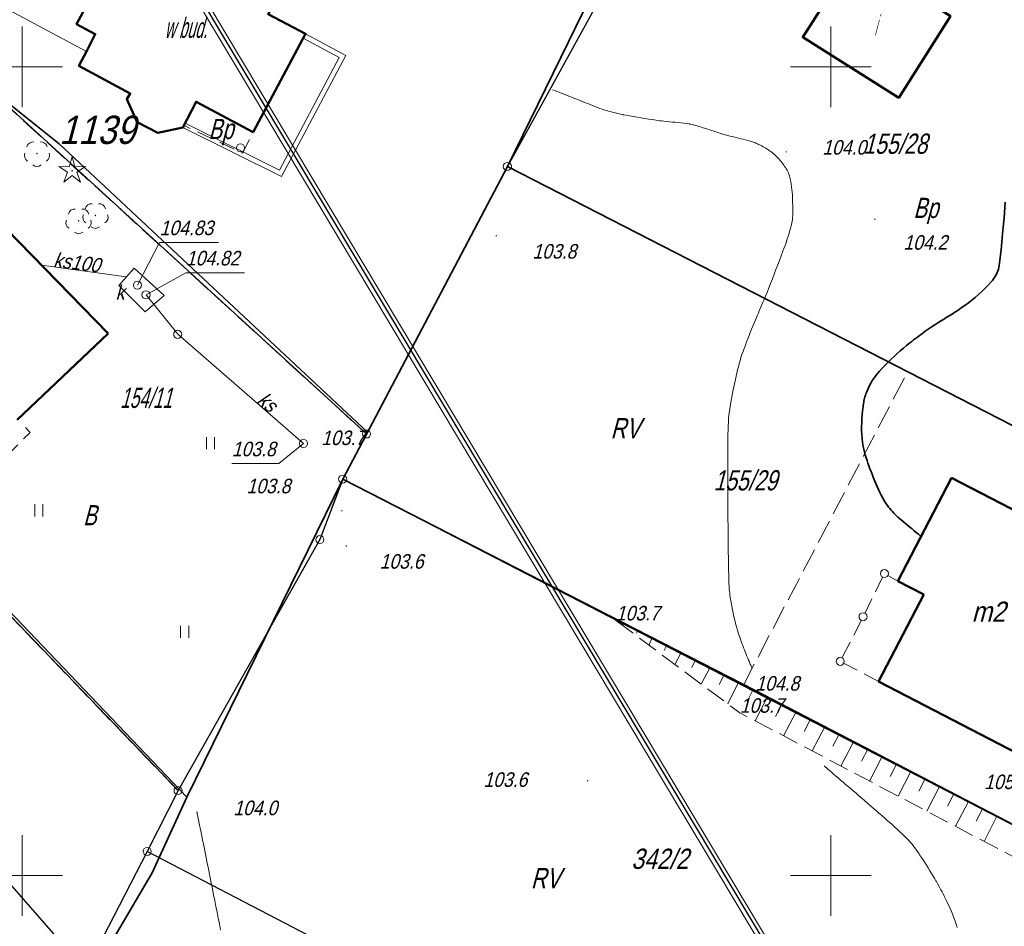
# Model space of a CAD drawing. Extents: x 6530721 to 6531385, y 5978377 to 5979143.
# Tile 68 of 146: x 6531050 to 6531111, y 5978747 to 5978803. Entities that reach past the tile are written whole.
import ezdxf
from ezdxf.enums import TextEntityAlignment as Align

# ---------------------------------------------------------------- set-up
doc = ezdxf.new("R2010")
doc.units = 0
for name, pattern in [('AB_rokocin 2014-08-13 AC2004$0$1.0_0.5', [1.5, 1, -0.5]), ('AB_rokocin 2014-08-13 AC2004$0$823-500', [1.75, 1.25, -0.5]), ('AB_rokocin 2014-08-13 AC2004$0$l217_500', [2, 1.5, -0.5]), ('AB_rokocin 2014-08-13 AC2004$0$l219_500', [0]), ('AB_rokocin 2014-08-13 AC2004$0$mz1.0_0.5', [1.5, 1, -0.5])]:
    doc.linetypes.add(name, pattern=pattern)
for name, color, linetype, lineweight in [('AB-wymiarowa', 7, 'Continuous', 30), ('AB_rokocin 2014-08-13 AC2004$0$!arkusz4', 7, 'Continuous', 18), ('AB_rokocin 2014-08-13 AC2004$0$202-Punkt graniczny stabilizowany trwale', 7, 'Continuous', 18), ('AB_rokocin 2014-08-13 AC2004$0$209-Opis konturu klasyfikacyjnego', 7, 'Continuous', 18), ('AB_rokocin 2014-08-13 AC2004$0$211-Nr działki', 7, 'Continuous', 18), ('AB_rokocin 2014-08-13 AC2004$0$217-Granica konturu klasyfikcyjnego', 7, 'Continuous', 18), ('AB_rokocin 2014-08-13 AC2004$0$219-Linia granicy', 7, 'Continuous', 18), ('AB_rokocin 2014-08-13 AC2004$0$312-Budynek', 7, 'Continuous', 18), ('AB_rokocin 2014-08-13 AC2004$0$312-Numer ewidencyjny budynku-Atr124', 7, 'Continuous', 18), ('AB_rokocin 2014-08-13 AC2004$0$346-Wiata obrys', 7, 'Continuous', 18), ('AB_rokocin 2014-08-13 AC2004$0$346-Wiata słupy symb.', 7, 'Continuous', 18), ('AB_rokocin 2014-08-13 AC2004$0$354-Taras weranda', 7, 'Continuous', 18), ('AB_rokocin 2014-08-13 AC2004$0$811-Warstwica ciągła linia', 7, 'Continuous', 18), ('AB_rokocin 2014-08-13 AC2004$0$814-Warstwica pogrubiona linia', 7, 'Continuous', 18), ('AB_rokocin 2014-08-13 AC2004$0$820-Skarpa nieumocniona', 7, 'Continuous', 18), ('AB_rokocin 2014-08-13 AC2004$0$823-Szczyt skarpy nieumocninej', 7, 'Continuous', 18), ('AB_rokocin 2014-08-13 AC2004$0$824-Podnóże skarpy nieumocninej', 7, 'Continuous', 18), ('AB_rokocin 2014-08-13 AC2004$0$940-Trawnik symb. poj.', 7, 'Continuous', 18), ('AB_rokocin 2014-08-13 AC2004$0$996-Tekst dodatkowy mały', 7, 'Continuous', 18), ('AB_rokocin 2014-08-13 AC2004$0$chodnik (powierzchnia)', 7, 'Continuous', 18), ('AB_rokocin 2014-08-13 AC2004$0$drzewo iglaste (punkt)', 7, 'Continuous', 18), ('AB_rokocin 2014-08-13 AC2004$0$drzewo liściaste (punkt)', 7, 'Continuous', 18), ('AB_rokocin 2014-08-13 AC2004$0$komora podziemna - przewód kanalizacyjny (powierzchnia)-SK', 7, 'Continuous', 18), ('AB_rokocin 2014-08-13 AC2004$0$ogrodzenie trwałe (linia)', 7, 'Continuous', 18), ('AB_rokocin 2014-08-13 AC2004$0$przewód kanalizacyjny (linia)-SK', 7, 'Continuous', 18), ('AB_rokocin 2014-08-13 AC2004$0$przewód kanalizacyjny (linia)-SK-Atr1', 7, 'Continuous', 18), ('AB_rokocin 2014-08-13 AC2004$0$przewód wodociągowy (linia)-SW', 7, 'Continuous', 18), ('AB_rokocin 2014-08-13 AC2004$0$punkt wysokościowy naturalny', 7, 'Continuous', 18), ('AB_rokocin 2014-08-13 AC2004$0$punkt wysokościowy naturalny-Atr17', 7, 'Continuous', 18), ('AB_rokocin 2014-08-13 AC2004$0$punkt wysokościowy naturalny-Atr2', 7, 'Continuous', 18), ('AB_rokocin 2014-08-13 AC2004$0$Wstawianie ramki sekcyjnej z opisem', 7, 'Continuous', 18), ('AB_rokocin 2014-08-13 AC2004$0$właz (punkt)-SK', 7, 'Continuous', 18), ('AB_rokocin 2014-08-13 AC2004$0$właz (punkt)-SK-Atr17', 7, 'Continuous', 18), ('AB_rokocin 2014-08-13 AC2004$0$właz (punkt)-SK-Atr2', 7, 'Continuous', 18)]:
    doc.layers.add(name, color=color, linetype=linetype, lineweight=lineweight)
doc.styles.add('AB_rokocin 2014-08-13 AC2004$0$Standard', font='txt')
doc.linetypes.add('AB_rokocin 2014-08-13 AC2004$0$902-500', pattern='A,3.75,0,[1,ksztalty.shx,S=0.5,R=0,X=0,Y=0],3.75', length=7.5)

# ---------------------------------------------------------------- blocks, each defined once
blk = doc.blocks.new('AB_rokocin 2014-08-13 AC2004$0$OP021')
at = {"linetype": 'Continuous', "lineweight": 13}
h = blk.add_hatch(color=0, dxfattribs=at)
edge = h.paths.add_edge_path()
edge.add_arc((0, 0), 0.05, 0, 360)
at = {"color": 0, "linetype": 'Continuous', "lineweight": 13}
for centre, start, end in [((0, 0.4), 49.272, 130.728), ((-0.38, 0.124), 121.308, 202.548), ((0.38, 0.124), 337.452, 58.692), ((-0.235, -0.324), 193.221, 274.871), ((0.235, -0.324), 265.129, 346.779)]:
    blk.add_arc(centre, 0.4, start, end, dxfattribs=at)
blk = doc.blocks.new('AB_rokocin 2014-08-13 AC2004$0$940P')
at = {"color": 0, "linetype": 'Continuous', "lineweight": 0}
for p, q in [((-0.25, -0.375), (-0.25, 0.375)), ((0.25, -0.375), (0.25, 0.375))]:
    blk.add_line(p, q, dxfattribs=at)
blk = doc.blocks.new('AB_rokocin 2014-08-13 AC2004$0$PW01')
at = {"linetype": 'Continuous', "lineweight": 13}
h = blk.add_hatch(color=0, dxfattribs=at)
edge = h.paths.add_edge_path()
edge.add_arc((0, 0), 0.045, 0, 360)
blk = doc.blocks.new('AB_rokocin 2014-08-13 AC2004$0$OP011')
at = {"linetype": 'Continuous', "lineweight": 13}
h = blk.add_hatch(color=0, dxfattribs=at)
edge = h.paths.add_edge_path()
edge.add_arc((0, 0), 0.05, 0, 360)
at = {"color": 0, "linetype": 'Continuous', "lineweight": 13}
for p, q in [((-0.283, 0.093), (-0.512, 0.706)), ((-0.512, 0.706), (0, 0.299)), ((0, 0.299), (0.512, 0.706)), ((0.512, 0.706), (0.283, 0.093)), ((-0.828, -0.268), (-0.283, 0.093)), ((0.283, 0.093), (0.828, -0.268)), ((-0.175, -0.24), (-0.828, -0.268)), ((0, -0.87), (-0.175, -0.24)), ((0.175, -0.24), (0, -0.87)), ((0.828, -0.268), (0.175, -0.24))]:
    blk.add_line(p, q, dxfattribs=at)
blk = doc.blocks.new('AB_rokocin 2014-08-13 AC2004$0$US22')
at = {"color": 0, "linetype": 'Continuous', "lineweight": 13}
blk.add_circle((0, 0), 0.25, dxfattribs=at)
blk = doc.blocks.new('AB_rokocin 2014-08-13 AC2004$0$311')
at = {"color": 0, "linetype": 'Continuous', "lineweight": 0}
blk.add_circle((0, 0), 0.25, dxfattribs=at)
blk = doc.blocks.new('AB_rokocin 2014-08-13 AC2004$0$202')
at = {"color": 0, "linetype": 'Continuous', "lineweight": 0}
blk.add_circle((0, 0), 0.25, dxfattribs=at)
blk = doc.blocks.new('AB_rokocin 2014-08-13 AC2004')
at = {"layer": 'AB_rokocin 2014-08-13 AC2004$0$!arkusz4', "color": 7, "linetype": 'Continuous', "lineweight": 0}
blk.add_lwpolyline([(6531015.946, 5978502.881), (6530759.65, 5978931.7), (6530925.765, 5979030.983), (6531182.061, 5978602.165)], close=True, dxfattribs=at)
blk.add_lwpolyline([(6530759.65, 5978931.7), (6530925.765, 5979030.983), (6531182.061, 5978602.165), (6531016.032, 5978503.224), (6530759.65, 5978931.7)], dxfattribs=at)
blk.add_lwpolyline([(6530759.65, 5978931.7), (6530925.765, 5979030.983), (6531182.061, 5978602.165), (6531016.032, 5978503.224), (6530759.65, 5978931.7)], dxfattribs=at)
at = {"layer": 'AB_rokocin 2014-08-13 AC2004$0$!arkusz4', "color": 7, "linetype": 'Continuous', "lineweight": 30}
blk.add_lwpolyline([(6531016.032, 5978503.224), (6530759.993, 5978931.613), (6530925.679, 5979030.64), (6531181.745, 5978602.254)], close=True, dxfattribs=at)
at = {"layer": 'AB_rokocin 2014-08-13 AC2004$0$!arkusz4', "color": 7, "linetype": 'Continuous', "lineweight": 18}
blk.add_lwpolyline([(6531016.118, 5978503.567), (6530760.336, 5978931.527), (6530925.593, 5979030.297), (6531181.375, 5978602.338)], close=True, dxfattribs=at)
at = {"layer": 'AB_rokocin 2014-08-13 AC2004$0$217-Granica konturu klasyfikcyjnego', "color": 3, "linetype": 'AB_rokocin 2014-08-13 AC2004$0$l217_500', "lineweight": 18, "flags": 128}
for points in [[(6531080, 5978793.84), (6531085.49, 5978803.78)], [(6531080, 5978793.84), (6531085.49, 5978803.78)], [(6531042.68, 5978803.43), (6531071.29, 5978777.3)], [(6531042.68, 5978803.43), (6531071.29, 5978777.3)], [(6531071.29, 5978777.3), (6531080, 5978793.84)], [(6531071.29, 5978777.3), (6531080, 5978793.84)], [(6531080, 5978793.84), (6531104.74, 5978781.14)], [(6531028.07, 5978788.12), (6531059.64, 5978755.25)], [(6531028.07, 5978788.12), (6531059.64, 5978755.25)], [(6531094.57, 5978761.73), (6531104.74, 5978781.14)], [(6531104.74, 5978781.14), (6531131.44, 5978767.44)], [(6531069.82, 5978774.51), (6531071.29, 5978777.3)], [(6531069.82, 5978774.51), (6531071.29, 5978777.3)], [(6531068.41, 5978770.77), (6531069.82, 5978774.51)], [(6531068.41, 5978770.77), (6531069.82, 5978774.51)], [(6531069.82, 5978774.51), (6531094.57, 5978761.73)], [(6531059.64, 5978755.25), (6531068.41, 5978770.77)], [(6531059.64, 5978755.25), (6531068.41, 5978770.77)], [(6531094.57, 5978761.73), (6531121.24, 5978747.97)], [(6531057.73, 5978751.49), (6531059.64, 5978755.25)], [(6531057.73, 5978751.49), (6531059.64, 5978755.25)], [(6531053.94, 5978744.13), (6531057.73, 5978751.49)], [(6531053.94, 5978744.13), (6531057.73, 5978751.49)], [(6531057.73, 5978751.49), (6531109.74, 5978724.41)], [(6531057.73, 5978751.49), (6531109.74, 5978724.41)]]:
    blk.add_lwpolyline(points, dxfattribs=at)
at = {"layer": 'AB_rokocin 2014-08-13 AC2004$0$219-Linia granicy', "color": 92, "linetype": 'AB_rokocin 2014-08-13 AC2004$0$l219_500', "lineweight": 30, "flags": 128}
for points in [[(6531085.49, 5978803.78), (6531080, 5978793.84)], [(6531085.49, 5978803.78), (6531080, 5978793.84)], [(6531071.29, 5978777.3), (6531042.68, 5978803.43)], [(6531071.29, 5978777.3), (6531042.68, 5978803.43)], [(6531080, 5978793.84), (6531071.29, 5978777.3)], [(6531080, 5978793.84), (6531071.29, 5978777.3)], [(6531131.44, 5978767.44), (6531080, 5978793.84)], [(6531059.64, 5978755.25), (6531028.07, 5978788.12)], [(6531059.64, 5978755.25), (6531028.07, 5978788.12)], [(6531071.29, 5978777.3), (6531069.82, 5978774.51)], [(6531071.29, 5978777.3), (6531069.82, 5978774.51)], [(6531069.82, 5978774.51), (6531068.41, 5978770.77)], [(6531069.82, 5978774.51), (6531068.41, 5978770.77)], [(6531121.24, 5978747.97), (6531069.82, 5978774.51)], [(6531068.41, 5978770.77), (6531059.64, 5978755.25)], [(6531068.41, 5978770.77), (6531059.64, 5978755.25)], [(6531053.94, 5978744.13), (6531037.03, 5978763.47)], [(6531059.64, 5978755.25), (6531057.73, 5978751.49)], [(6531059.64, 5978755.25), (6531057.73, 5978751.49)], [(6531057.73, 5978751.49), (6531053.94, 5978744.13)], [(6531057.73, 5978751.49), (6531053.94, 5978744.13)], [(6531109.74, 5978724.41), (6531057.73, 5978751.49)], [(6531109.74, 5978724.41), (6531057.73, 5978751.49)]]:
    blk.add_lwpolyline(points, dxfattribs=at)
at = {"layer": 'AB_rokocin 2014-08-13 AC2004$0$312-Budynek', "color": 250, "linetype": 'Continuous', "lineweight": 50, "flags": 128}
for points in [[(6531061.86, 5978812.36), (6531068.24, 5978809.04), (6531065.21, 5978803.25), (6531067.52, 5978802.04), (6531064.28, 5978795.96), (6531060.76, 5978797.84), (6531059.94, 5978796.24), (6531058.39, 5978795.92), (6531057.11, 5978796.58), (6531056.48, 5978798), (6531056.68, 5978798.35), (6531053.51, 5978800.06), (6531053.97, 5978800.95), (6531054.52, 5978802.02), (6531053.37, 5978802.63), (6531053.77, 5978803.39), (6531055.16, 5978806.03), (6531056.31, 5978805.43), (6531057.25, 5978807.19), (6531057.34, 5978807.37), (6531058.84, 5978806.57), (6531061.68, 5978812.07)], [(6531101.5, 5978806.92), (6531107.39, 5978803.14), (6531104.2, 5978798.09), (6531098.26, 5978801.84)]]:
    blk.add_lwpolyline(points, close=True, dxfattribs=at)
for points in [[(6531045.88, 5978793.17), (6531055.31, 5978783.52)], [(6531055.31, 5978783.52), (6531049.7, 5978778.18)], [(6531104.14, 5978768.2), (6531107.45, 5978774.58)], [(6531107.45, 5978774.58), (6531122.13, 5978767.01)], [(6531105.74, 5978767.37), (6531104.14, 5978768.2)], [(6531102.95, 5978762), (6531105.74, 5978767.37)], [(6531111.53, 5978757.55), (6531102.95, 5978762)]]:
    blk.add_lwpolyline(points, dxfattribs=at)
at = {"layer": 'AB_rokocin 2014-08-13 AC2004$0$346-Wiata obrys', "color": 7, "linetype": 'AB_rokocin 2014-08-13 AC2004$0$1.0_0.5', "lineweight": 18, "flags": 128}
for points in [[(6531060.76, 5978797.84), (6531064.28, 5978795.96), (6531063.62, 5978794.67), (6531060.01, 5978796.37)], [(6531102.95, 5978762), (6531100.58, 5978763.24), (6531101.99, 5978766), (6531103.31, 5978768.67), (6531104.14, 5978768.2), (6531105.74, 5978767.37)]]:
    blk.add_lwpolyline(points, close=True, dxfattribs=at)
at = {"layer": 'AB_rokocin 2014-08-13 AC2004$0$354-Taras weranda', "color": 0, "lineweight": 18}
for p, q in [((6531067.378, 5978801.776), (6531067.449, 5978801.908)), ((6531067.378, 5978801.776), (6531069.605, 5978800.577)), ((6531067.52, 5978802.04), (6531067.449, 5978801.908)), ((6531067.52, 5978802.04), (6531070.01, 5978800.7)), ((6531069.605, 5978800.577), (6531065.902, 5978793.609)), ((6531070.01, 5978800.7), (6531066.03, 5978793.21)), ((6531059.94, 5978796.24), (6531060.007, 5978796.374)), ((6531060.074, 5978796.509), (6531060.007, 5978796.374)), ((6531065.902, 5978793.609), (6531060.074, 5978796.509)), ((6531066.03, 5978793.21), (6531059.94, 5978796.24))]:
    blk.add_line(p, q, dxfattribs=at)
at = {"layer": 'AB_rokocin 2014-08-13 AC2004$0$811-Warstwica ciągła linia', "color": 32, "linetype": 'Continuous', "lineweight": 13, "flags": 128}
for points in [[(6531082.8, 5978798.58), (6531082.931, 5978798.529), (6531083.062, 5978798.478), (6531083.193, 5978798.427), (6531083.324, 5978798.376), (6531083.455, 5978798.325), (6531083.586, 5978798.274), (6531083.717, 5978798.223), (6531083.848, 5978798.172), (6531083.979, 5978798.121), (6531084.11, 5978798.07), (6531084.241, 5978798.018), (6531084.388, 5978797.96), (6531084.535, 5978797.901), (6531084.681, 5978797.841), (6531084.828, 5978797.781), (6531084.975, 5978797.722), (6531085.122, 5978797.662), (6531085.269, 5978797.603), (6531085.416, 5978797.544), (6531085.563, 5978797.486), (6531085.58, 5978797.48), (6531085.712, 5978797.43), (6531085.868, 5978797.376), (6531086.026, 5978797.325), (6531086.185, 5978797.277), (6531086.345, 5978797.232), (6531086.506, 5978797.191), (6531086.668, 5978797.151), (6531086.83, 5978797.114), (6531086.992, 5978797.079), (6531087.155, 5978797.045), (6531087.18, 5978797.04), (6531087.318, 5978797.012), (6531087.552, 5978796.968), (6531087.787, 5978796.925), (6531088.022, 5978796.884), (6531088.257, 5978796.844), (6531088.492, 5978796.806), (6531088.727, 5978796.77), (6531088.962, 5978796.734), (6531089.198, 5978796.699), (6531089.433, 5978796.664), (6531089.53, 5978796.65), (6531089.669, 5978796.632), (6531089.845, 5978796.613), (6531090.022, 5978796.598), (6531090.199, 5978796.584), (6531090.376, 5978796.572), (6531090.552, 5978796.558), (6531090.729, 5978796.543), (6531090.905, 5978796.523), (6531091.08, 5978796.499), (6531091.254, 5978796.467), (6531091.29, 5978796.46), (6531091.427, 5978796.429), (6531091.657, 5978796.371), (6531091.886, 5978796.306), (6531092.113, 5978796.236), (6531092.338, 5978796.162), (6531092.564, 5978796.087), (6531092.789, 5978796.011), (6531093.014, 5978795.936), (6531093.24, 5978795.864), (6531093.467, 5978795.796), (6531093.56, 5978795.77), (6531093.696, 5978795.734), (6531093.842, 5978795.696), (6531093.989, 5978795.66), (6531094.137, 5978795.624), (6531094.284, 5978795.589), (6531094.431, 5978795.554), (6531094.579, 5978795.518), (6531094.726, 5978795.481), (6531094.873, 5978795.443), (6531095.019, 5978795.403), (6531095.03, 5978795.4), (6531095.164, 5978795.358), (6531095.227, 5978795.336), (6531095.289, 5978795.312), (6531095.351, 5978795.287), (6531095.412, 5978795.261), (6531095.474, 5978795.233), (6531095.535, 5978795.205), (6531095.595, 5978795.176), (6531095.65, 5978795.15), (6531095.656, 5978795.147), (6531095.74, 5978795.104), (6531095.822, 5978795.06), (6531095.902, 5978795.013), (6531095.981, 5978794.965), (6531096.059, 5978794.915), (6531096.136, 5978794.863), (6531096.212, 5978794.809), (6531096.287, 5978794.753), (6531096.361, 5978794.695), (6531096.43, 5978794.64), (6531096.435, 5978794.636), (6531096.51, 5978794.573), (6531096.582, 5978794.508), (6531096.651, 5978794.442), (6531096.718, 5978794.374), (6531096.783, 5978794.304), (6531096.846, 5978794.232), (6531096.907, 5978794.158), (6531096.967, 5978794.082), (6531097.026, 5978794.004), (6531097.08, 5978793.93), (6531097.084, 5978793.924), (6531097.139, 5978793.845), (6531097.192, 5978793.766), (6531097.242, 5978793.685), (6531097.289, 5978793.604), (6531097.333, 5978793.521), (6531097.373, 5978793.438), (6531097.409, 5978793.352), (6531097.442, 5978793.265), (6531097.469, 5978793.175), (6531097.49, 5978793.09), (6531097.491, 5978793.083), (6531097.525, 5978792.916), (6531097.553, 5978792.75), (6531097.576, 5978792.583), (6531097.594, 5978792.416), (6531097.609, 5978792.249), (6531097.62, 5978792.082), (6531097.628, 5978791.915), (6531097.634, 5978791.748), (6531097.638, 5978791.58), (6531097.64, 5978791.42), (6531097.64, 5978791.413), (6531097.642, 5978791.307), (6531097.644, 5978791.201), (6531097.646, 5978791.095), (6531097.647, 5978790.989), (6531097.646, 5978790.883), (6531097.642, 5978790.776), (6531097.635, 5978790.67), (6531097.625, 5978790.564), (6531097.609, 5978790.459), (6531097.59, 5978790.36), (6531097.588, 5978790.353), (6531097.546, 5978790.172), (6531097.5, 5978789.993), (6531097.451, 5978789.816), (6531097.398, 5978789.64), (6531097.343, 5978789.466), (6531097.286, 5978789.292), (6531097.227, 5978789.119), (6531097.165, 5978788.947), (6531097.102, 5978788.775), (6531097.04, 5978788.61), (6531097.038, 5978788.604), (6531096.93, 5978788.318), (6531096.822, 5978788.033), (6531096.715, 5978787.748), (6531096.607, 5978787.463), (6531096.498, 5978787.179), (6531096.389, 5978786.895), (6531096.278, 5978786.611), (6531096.166, 5978786.328), (6531096.053, 5978786.045), (6531095.94, 5978785.77), (6531095.937, 5978785.764), (6531095.878, 5978785.622), (6531095.819, 5978785.481), (6531095.759, 5978785.34), (6531095.698, 5978785.199), (6531095.638, 5978785.058), (6531095.577, 5978784.918), (6531095.517, 5978784.777), (6531095.457, 5978784.636), (6531095.397, 5978784.495), (6531095.34, 5978784.36), (6531095.337, 5978784.354), (6531095.257, 5978784.159), (6531095.177, 5978783.965), (6531095.097, 5978783.77), (6531095.019, 5978783.574), (6531094.942, 5978783.379), (6531094.865, 5978783.183), (6531094.789, 5978782.986), (6531094.715, 5978782.789), (6531094.641, 5978782.592), (6531094.57, 5978782.4), (6531094.568, 5978782.394), (6531094.502, 5978782.207), (6531094.441, 5978782.019), (6531094.384, 5978781.83), (6531094.331, 5978781.64), (6531094.28, 5978781.449), (6531094.233, 5978781.257), (6531094.187, 5978781.064), (6531094.143, 5978780.871), (6531094.101, 5978780.677), (6531094.06, 5978780.49), (6531094.059, 5978780.483), (6531094, 5978780.212), (6531093.943, 5978779.94), (6531093.888, 5978779.668), (6531093.836, 5978779.396), (6531093.788, 5978779.124), (6531093.746, 5978778.851), (6531093.71, 5978778.578), (6531093.681, 5978778.304), (6531093.661, 5978778.029), (6531093.65, 5978777.76), (6531093.65, 5978777.753), (6531093.637, 5978777.055), (6531093.628, 5978776.357), (6531093.623, 5978775.659), (6531093.621, 5978774.961), (6531093.622, 5978774.263), (6531093.624, 5978773.565), (6531093.629, 5978772.867), (6531093.635, 5978772.169), (6531093.642, 5978771.471), (6531093.65, 5978770.78), (6531093.65, 5978770.773), (6531093.653, 5978770.5), (6531093.657, 5978770.227), (6531093.66, 5978769.954), (6531093.664, 5978769.681), (6531093.669, 5978769.408), (6531093.674, 5978769.135), (6531093.68, 5978768.862), (6531093.686, 5978768.589), (6531093.693, 5978768.316), (6531093.7, 5978768.05), (6531093.7, 5978768.043), (6531093.705, 5978767.925), (6531093.712, 5978767.806), (6531093.721, 5978767.688), (6531093.732, 5978767.57), (6531093.745, 5978767.452), (6531093.76, 5978767.334), (6531093.776, 5978767.216), (6531093.793, 5978767.098), (6531093.812, 5978766.981), (6531093.83, 5978766.87), (6531093.831, 5978766.863), (6531093.869, 5978766.647), (6531093.911, 5978766.432), (6531093.955, 5978766.218), (6531094.002, 5978766.004), (6531094.053, 5978765.792), (6531094.107, 5978765.58), (6531094.165, 5978765.37), (6531094.226, 5978765.16), (6531094.292, 5978764.951), (6531094.36, 5978764.75), (6531094.362, 5978764.743), (6531094.409, 5978764.611), (6531094.456, 5978764.478), (6531094.504, 5978764.346), (6531094.553, 5978764.215), (6531094.602, 5978764.084), (6531094.652, 5978763.953), (6531094.703, 5978763.823), (6531094.756, 5978763.693), (6531094.809, 5978763.563), (6531094.86, 5978763.44), (6531094.863, 5978763.434), (6531094.888, 5978763.373), (6531094.914, 5978763.313), (6531094.94, 5978763.253), (6531094.965, 5978763.193), (6531094.991, 5978763.133), (6531095.017, 5978763.073), (6531095.044, 5978763.013), (6531095.07, 5978762.953), (6531095.096, 5978762.894), (6531095.12, 5978762.84)], [(6531099.59, 5978756.77), (6531099.599, 5978756.762), (6531099.608, 5978756.754), (6531099.617, 5978756.746), (6531099.626, 5978756.738), (6531099.635, 5978756.73), (6531099.644, 5978756.722), (6531099.653, 5978756.714), (6531099.662, 5978756.706), (6531099.671, 5978756.698), (6531099.68, 5978756.69), (6531099.834, 5978756.558), (6531099.988, 5978756.426), (6531100.142, 5978756.294), (6531100.296, 5978756.162), (6531100.45, 5978756.03), (6531100.604, 5978755.898), (6531100.758, 5978755.766), (6531100.912, 5978755.634), (6531101.066, 5978755.502), (6531101.22, 5978755.37), (6531101.374, 5978755.238), (6531101.554, 5978755.083), (6531101.734, 5978754.928), (6531101.914, 5978754.773), (6531102.094, 5978754.618), (6531102.274, 5978754.463), (6531102.454, 5978754.308), (6531102.634, 5978754.153), (6531102.814, 5978753.998), (6531102.994, 5978753.843), (6531103.02, 5978753.82), (6531103.173, 5978753.687), (6531103.332, 5978753.549), (6531103.489, 5978753.41), (6531103.646, 5978753.271), (6531103.803, 5978753.13), (6531103.958, 5978752.989), (6531104.113, 5978752.847), (6531104.268, 5978752.704), (6531104.421, 5978752.56), (6531104.575, 5978752.415), (6531104.58, 5978752.41), (6531104.724, 5978752.266), (6531104.818, 5978752.165), (6531104.908, 5978752.062), (6531104.997, 5978751.956), (6531105.083, 5978751.848), (6531105.167, 5978751.738), (6531105.249, 5978751.627), (6531105.329, 5978751.514), (6531105.409, 5978751.4), (6531105.45, 5978751.34), (6531105.487, 5978751.286), (6531105.596, 5978751.123), (6531105.705, 5978750.96), (6531105.811, 5978750.795), (6531105.916, 5978750.63), (6531106.02, 5978750.465), (6531106.123, 5978750.298), (6531106.225, 5978750.131), (6531106.325, 5978749.963), (6531106.424, 5978749.794), (6531106.49, 5978749.68), (6531106.522, 5978749.624), (6531106.594, 5978749.497), (6531106.665, 5978749.371), (6531106.735, 5978749.244), (6531106.803, 5978749.117), (6531106.871, 5978748.989), (6531106.938, 5978748.861), (6531107.005, 5978748.732), (6531107.07, 5978748.602), (6531107.135, 5978748.472), (6531107.17, 5978748.4), (6531107.198, 5978748.341), (6531107.287, 5978748.151), (6531107.372, 5978747.96), (6531107.454, 5978747.769), (6531107.532, 5978747.575), (6531107.607, 5978747.381), (6531107.68, 5978747.185), (6531107.75, 5978746.988), (6531107.818, 5978746.789)], [(6531062.267, 5978746.652), (6531062.196, 5978747.011), (6531062.126, 5978747.37), (6531062.055, 5978747.729), (6531061.984, 5978748.088), (6531061.912, 5978748.447), (6531061.841, 5978748.806), (6531061.769, 5978749.165), (6531061.71, 5978749.46), (6531061.697, 5978749.524), (6531061.607, 5978749.972), (6531061.517, 5978750.42), (6531061.427, 5978750.868), (6531061.337, 5978751.316), (6531061.246, 5978751.763), (6531061.156, 5978752.211), (6531061.066, 5978752.659), (6531060.976, 5978753.107), (6531060.887, 5978753.556), (6531060.81, 5978753.94)]]:
    blk.add_lwpolyline(points, dxfattribs=at)
at = {"layer": 'AB_rokocin 2014-08-13 AC2004$0$814-Warstwica pogrubiona linia', "color": 32, "linetype": 'Continuous', "lineweight": 35, "flags": 128}
blk.add_lwpolyline([(6531110.779, 5978791.639), (6531110.705, 5978790.656), (6531110.621, 5978789.673), (6531110.521, 5978788.691), (6531110.4, 5978787.71), (6531110.381, 5978787.599), (6531110.355, 5978787.49), (6531110.321, 5978787.383), (6531110.281, 5978787.278), (6531110.234, 5978787.175), (6531110.181, 5978787.075), (6531110.122, 5978786.977), (6531110.057, 5978786.882), (6531109.986, 5978786.789), (6531109.91, 5978786.7), (6531109.718, 5978786.492), (6531109.524, 5978786.293), (6531109.326, 5978786.103), (6531109.125, 5978785.92), (6531108.921, 5978785.744), (6531108.713, 5978785.574), (6531108.501, 5978785.409), (6531108.285, 5978785.249), (6531108.065, 5978785.093), (6531107.84, 5978784.94), (6531107.665, 5978784.825), (6531107.489, 5978784.713), (6531107.312, 5978784.602), (6531107.134, 5978784.492), (6531106.957, 5978784.383), (6531106.779, 5978784.274), (6531106.603, 5978784.163), (6531106.427, 5978784.051), (6531106.253, 5978783.937), (6531106.08, 5978783.82), (6531105.958, 5978783.734), (6531105.836, 5978783.648), (6531105.715, 5978783.561), (6531105.594, 5978783.473), (6531105.474, 5978783.384), (6531105.355, 5978783.294), (6531105.236, 5978783.204), (6531105.117, 5978783.113), (6531104.998, 5978783.022), (6531104.88, 5978782.93), (6531104.679, 5978782.77), (6531104.481, 5978782.607), (6531104.287, 5978782.441), (6531104.096, 5978782.271), (6531103.908, 5978782.098), (6531103.722, 5978781.922), (6531103.539, 5978781.742), (6531103.358, 5978781.559), (6531103.178, 5978781.371), (6531103, 5978781.18), (6531102.897, 5978781.063), (6531102.8, 5978780.943), (6531102.708, 5978780.82), (6531102.622, 5978780.694), (6531102.541, 5978780.564), (6531102.464, 5978780.432), (6531102.392, 5978780.296), (6531102.324, 5978780.157), (6531102.26, 5978780.015), (6531102.2, 5978779.87), (6531102.167, 5978779.781), (6531102.136, 5978779.692), (6531102.109, 5978779.603), (6531102.085, 5978779.514), (6531102.064, 5978779.424), (6531102.045, 5978779.334), (6531102.029, 5978779.243), (6531102.014, 5978779.153), (6531102.001, 5978779.062), (6531101.99, 5978778.97), (6531101.964, 5978778.727), (6531101.94, 5978778.483), (6531101.921, 5978778.238), (6531101.907, 5978777.993), (6531101.9, 5978777.747), (6531101.9, 5978777.502), (6531101.909, 5978777.257), (6531101.928, 5978777.013), (6531101.958, 5978776.771), (6531102, 5978776.53), (6531102.038, 5978776.353), (6531102.082, 5978776.178), (6531102.129, 5978776.004), (6531102.181, 5978775.832), (6531102.236, 5978775.66), (6531102.294, 5978775.49), (6531102.355, 5978775.32), (6531102.418, 5978775.15), (6531102.483, 5978774.98), (6531102.55, 5978774.81), (6531102.625, 5978774.62), (6531102.7, 5978774.43), (6531102.776, 5978774.243), (6531102.854, 5978774.056), (6531102.935, 5978773.871), (6531103.02, 5978773.688), (6531103.11, 5978773.508), (6531103.206, 5978773.329), (6531103.309, 5978773.153), (6531103.42, 5978772.98), (6531103.491, 5978772.878), (6531103.564, 5978772.779), (6531103.64, 5978772.683), (6531103.719, 5978772.59), (6531103.8, 5978772.499), (6531103.884, 5978772.411), (6531103.969, 5978772.325), (6531104.058, 5978772.241), (6531104.148, 5978772.159), (6531104.24, 5978772.08), (6531104.37, 5978771.971), (6531104.5, 5978771.862), (6531104.63, 5978771.753), (6531104.76, 5978771.644), (6531104.89, 5978771.535), (6531105.02, 5978771.426), (6531105.15, 5978771.317), (6531105.28, 5978771.208), (6531105.41, 5978771.099), (6531105.54, 5978770.99)], dxfattribs=at)
at = {"layer": 'AB_rokocin 2014-08-13 AC2004$0$820-Skarpa nieumocniona', "color": 252, "linetype": 'Continuous', "lineweight": 18}
for p, q in [((6531087.15, 5978765.55), (6531087.11, 5978765.47)), ((6531088.04, 5978765.1), (6531087.98, 5978764.98)), ((6531088.93, 5978764.65), (6531088.74, 5978764.25)), ((6531089.83, 5978764.2), (6531089.69, 5978763.92)), ((6531090.72, 5978763.75), (6531090.36, 5978763.04)), ((6531091.61, 5978763.3), (6531091.4, 5978762.87)), ((6531092.51, 5978762.85), (6531091.99, 5978761.83)), ((6531093.4, 5978762.4), (6531093.1, 5978761.81)), ((6531094.29, 5978761.95), (6531093.62, 5978760.62)), ((6531095.19, 5978761.5), (6531094.82, 5978760.76)), ((6531096.08, 5978761.04), (6531095.31, 5978759.57)), ((6531096.96, 5978760.58), (6531096.58, 5978759.84)), ((6531097.85, 5978760.12), (6531097.08, 5978758.63)), ((6531098.74, 5978759.66), (6531098.35, 5978758.91)), ((6531099.62, 5978759.2), (6531098.85, 5978757.7)), ((6531100.51, 5978758.74), (6531100.12, 5978757.99)), ((6531101.4, 5978758.27), (6531100.62, 5978756.77)), ((6531102.29, 5978757.81), (6531101.89, 5978757.06)), ((6531103.17, 5978757.35), (6531102.39, 5978755.84)), ((6531104.06, 5978756.89), (6531103.67, 5978756.13)), ((6531104.95, 5978756.43), (6531104.16, 5978754.91)), ((6531105.84, 5978755.97), (6531105.44, 5978755.21)), ((6531106.72, 5978755.51), (6531105.93, 5978753.98)), ((6531107.61, 5978755.05), (6531107.21, 5978754.28)), ((6531108.5, 5978754.58), (6531107.7, 5978753.05)), ((6531109.38, 5978754.12), (6531108.98, 5978753.35)), ((6531110.27, 5978753.66), (6531109.47, 5978752.11))]:
    blk.add_line(p, q, dxfattribs=at)
at = {"layer": 'AB_rokocin 2014-08-13 AC2004$0$823-Szczyt skarpy nieumocninej', "color": 252, "linetype": 'AB_rokocin 2014-08-13 AC2004$0$823-500', "lineweight": 18, "flags": 128}
blk.add_lwpolyline([(6531086.7, 5978765.77), (6531095.33, 5978761.43), (6531121.26, 5978747.95)], dxfattribs=at)
at = {"layer": 'AB_rokocin 2014-08-13 AC2004$0$824-Podnóże skarpy nieumocninej', "color": 252, "linetype": 'AB_rokocin 2014-08-13 AC2004$0$823-500', "lineweight": 18, "flags": 128}
blk.add_lwpolyline([(6531121.26, 5978747.95), (6531119.05, 5978747.07), (6531094.37, 5978760.06), (6531086.7, 5978765.77)], dxfattribs=at)
at = {"layer": 'AB_rokocin 2014-08-13 AC2004$0$chodnik (powierzchnia)', "color": 252, "linetype": 'AB_rokocin 2014-08-13 AC2004$0$mz1.0_0.5', "lineweight": 18, "flags": 128}
blk.add_lwpolyline([(6531050.2, 5978777.7), (6531050.5, 5978777.4), (6531046.67, 5978773.54), (6531041.41, 5978778.64), (6531042.86, 5978779.91)], dxfattribs=at)
at = {"layer": 'AB_rokocin 2014-08-13 AC2004$0$komora podziemna - przewód kanalizacyjny (powierzchnia)-SK', "color": 34, "linetype": 'Continuous', "lineweight": 18, "flags": 128}
blk.add_lwpolyline([(6531055.97, 5978786.47), (6531056.92, 5978787.56), (6531058.79, 5978785.85), (6531057.6, 5978784.85)], close=True, dxfattribs=at)
at = {"layer": 'AB_rokocin 2014-08-13 AC2004$0$ogrodzenie trwałe (linia)', "color": 252, "linetype": 'AB_rokocin 2014-08-13 AC2004$0$902-500', "lineweight": 35, "flags": 128}
for points in [[(6531069.82, 5978774.51), (6531080, 5978793.84), (6531085.19, 5978804.43)], [(6531042.07, 5978803.72), (6531043.2, 5978802.5), (6531052.29, 5978795.23)], [(6531071.35, 5978777.41), (6531052.29, 5978795.23)], [(6531080, 5978793.84), (6531131.2, 5978767.59), (6531129, 5978762.74), (6531128.35, 5978761.52), (6531127.22, 5978759.4), (6531126.43, 5978757.92), (6531121.24, 5978747.97), (6531095.33, 5978761.43), (6531069.82, 5978774.51)], [(6531046.86, 5978730.59), (6531049.22, 5978735.17), (6531058.04, 5978750.16), (6531060.18, 5978754.85), (6531028.84, 5978787.69), (6531028.39, 5978788.16)], [(6531060.18, 5978754.85), (6531069.82, 5978774.51)]]:
    blk.add_lwpolyline(points, dxfattribs=at)
at = {"layer": 'AB_rokocin 2014-08-13 AC2004$0$przewód kanalizacyjny (linia)-SK', "color": 34, "linetype": 'Continuous', "lineweight": 18, "flags": 128}
for points in [[(6531051.19, 5978787.73), (6531056.44, 5978787.01)], [(6531057.66, 5978785.9), (6531059.62, 5978783.46), (6531067.4, 5978776.71)]]:
    blk.add_lwpolyline(points, dxfattribs=at)
at = {"layer": 'AB_rokocin 2014-08-13 AC2004$0$przewód wodociągowy (linia)-SW', "color": 5, "linetype": 'Continuous', "lineweight": 18, "flags": 128}
blk.add_lwpolyline([(6531036.6, 5978810.25), (6531053.97, 5978800.95)], dxfattribs=at)
at = {"layer": 'AB_rokocin 2014-08-13 AC2004$0$Wstawianie ramki sekcyjnej z opisem', "color": 7, "linetype": 'Continuous', "lineweight": 13, "flags": 128}
for points in [[(6531050, 5978797.5), (6531050, 5978802.5)], [(6531100, 5978797.5), (6531100, 5978802.5)], [(6531047.5, 5978800), (6531052.5, 5978800)], [(6531097.5, 5978800), (6531102.5, 5978800)], [(6531050, 5978747.5), (6531050, 5978752.5)], [(6531100, 5978747.5), (6531100, 5978752.5)], [(6531047.5, 5978750), (6531052.5, 5978750)], [(6531097.5, 5978750), (6531102.5, 5978750)]]:
    blk.add_lwpolyline(points, dxfattribs=at)
at = {"layer": 'AB_rokocin 2014-08-13 AC2004$0$właz (punkt)-SK-Atr2', "color": 34, "linetype": 'ByBlock', "flags": 128}
for points in [[(6531057.13, 5978786.5), (6531058.5, 5978789.14), (6531062.144, 5978789.14)], [(6531057.66, 5978785.9), (6531060.12, 5978787.27), (6531063.751, 5978787.27)], [(6531067.4, 5978776.71), (6531065.87, 5978775.47), (6531062.963, 5978775.47)]]:
    blk.add_lwpolyline(points, dxfattribs=at)
at = {"layer": 'AB_rokocin 2014-08-13 AC2004$0$202-Punkt graniczny stabilizowany trwale', "color": 7, "linetype": 'Continuous', "lineweight": 18}
for p in [(6531080, 5978793.84), (6531069.82, 5978774.51)]:
    blk.add_blockref('AB_rokocin 2014-08-13 AC2004$0$202', p, dxfattribs=at)
at = {"layer": 'AB_rokocin 2014-08-13 AC2004$0$202-Punkt graniczny stabilizowany trwale', "color": 7, "linetype": 'Continuous', "lineweight": 18, "rotation": 171.887}
for p in [(6531071.29, 5978777.3), (6531068.41, 5978770.77), (6531059.64, 5978755.25), (6531057.73, 5978751.49)]:
    blk.add_blockref('AB_rokocin 2014-08-13 AC2004$0$202', p, dxfattribs=at)
at = {"layer": 'AB_rokocin 2014-08-13 AC2004$0$346-Wiata słupy symb.', "color": 7, "linetype": 'Continuous', "lineweight": 18, "rotation": 180}
blk.add_blockref('AB_rokocin 2014-08-13 AC2004$0$311', (6531063.5, 5978794.99), dxfattribs=at)
at = {"layer": 'AB_rokocin 2014-08-13 AC2004$0$346-Wiata słupy symb.', "color": 7, "linetype": 'Continuous', "lineweight": 18}
for p in [(6531103.31, 5978768.67), (6531101.99, 5978766), (6531100.58, 5978763.24)]:
    blk.add_blockref('AB_rokocin 2014-08-13 AC2004$0$311', p, dxfattribs=at)
at = {"layer": 'AB_rokocin 2014-08-13 AC2004$0$940-Trawnik symb. poj.', "color": 7, "linetype": 'Continuous', "lineweight": 18}
for p in [(6531061.64, 5978776.73), (6531051.03, 5978772.58), (6531060.05, 5978765.06)]:
    blk.add_blockref('AB_rokocin 2014-08-13 AC2004$0$940P', p, dxfattribs=at)
at = {"layer": 'AB_rokocin 2014-08-13 AC2004$0$drzewo iglaste (punkt)', "color": 94, "linetype": 'Continuous', "lineweight": 13, "rotation": 180}
blk.add_blockref('AB_rokocin 2014-08-13 AC2004$0$OP011', (6531053.09, 5978793.57), dxfattribs=at)
at = {"layer": 'AB_rokocin 2014-08-13 AC2004$0$drzewo liściaste (punkt)', "color": 94, "linetype": 'Continuous', "lineweight": 13, "rotation": 180}
for p in [(6531050.92, 5978794.64), (6531054.53, 5978790.81), (6531053.49, 5978790.48)]:
    blk.add_blockref('AB_rokocin 2014-08-13 AC2004$0$OP021', p, dxfattribs=at)
at = {"layer": 'AB_rokocin 2014-08-13 AC2004$0$punkt wysokościowy naturalny', "color": 7, "linetype": 'Continuous', "lineweight": 13}
for p in [(6531052.29, 5978795.23), (6531097.24, 5978794.74), (6531102.72, 5978790.58), (6531079.32, 5978789.55), (6531071.13, 5978777.61), (6531069.77, 5978772.55), (6531070.04, 5978770.37), (6531086.7, 5978765.77), (6531095.33, 5978761.43), (6531094.37, 5978760.06), (6531084.96, 5978755.86), (6531060.82, 5978753.91)]:
    blk.add_blockref('AB_rokocin 2014-08-13 AC2004$0$PW01', p, dxfattribs=at)
at = {"layer": 'AB_rokocin 2014-08-13 AC2004$0$właz (punkt)-SK', "color": 7, "linetype": 'Continuous', "lineweight": 18}
for p in [(6531057.13, 5978786.5), (6531057.66, 5978785.9), (6531059.62, 5978783.46), (6531067.4, 5978776.71)]:
    blk.add_blockref('AB_rokocin 2014-08-13 AC2004$0$US22', p, dxfattribs=at)
at = {"layer": 'AB_rokocin 2014-08-13 AC2004$0$209-Opis konturu klasyfikacyjnego', "color": 3, "linetype": 'Continuous', "lineweight": 20, "style": 'AB_rokocin 2014-08-13 AC2004$0$Standard', "oblique": 15}
for s, width, p in [('Bp', 0.75, (6531061.52, 5978795.53)), ('Bp', 0.75, (6531105.1, 5978790.65)), ('RV', 0.785, (6531086.38, 5978777.03)), ('B', 0.741, (6531053.77, 5978771.65)), ('RV', 0.785, (6531081.45, 5978749.21))]:
    blk.add_text(s, height=1.25, dxfattribs=dict(at, width=width)).set_placement(p)
at = {"layer": 'AB_rokocin 2014-08-13 AC2004$0$211-Nr działki', "color": 92, "linetype": 'Continuous', "lineweight": 30, "style": 'AB_rokocin 2014-08-13 AC2004$0$Standard', "oblique": 15}
for s, width, p in [('155/28', 0.77, (6531102.01, 5978794.62)), ('154/11', 0.623, (6531056.06, 5978778.91)), ('155/29', 0.767, (6531092.75, 5978773.81)), ('342/2', 0.844, (6531087.66, 5978750.41))]:
    blk.add_text(s, height=1.25, dxfattribs=dict(at, width=width)).set_placement(p)
at = {"layer": 'AB_rokocin 2014-08-13 AC2004$0$312-Numer ewidencyjny budynku-Atr124', "color": 7, "linetype": 'ByBlock', "lineweight": 20, "style": 'AB_rokocin 2014-08-13 AC2004$0$Standard', "oblique": 15, "width": 0.896}
blk.add_text('m2', height=1.25, dxfattribs=at).set_placement((6531109.74, 5978766.31), align=Align.MIDDLE_CENTER)
at = {"layer": 'AB_rokocin 2014-08-13 AC2004$0$996-Tekst dodatkowy mały', "color": 7, "linetype": 'Continuous', "lineweight": 20, "style": 'AB_rokocin 2014-08-13 AC2004$0$Standard', "oblique": 15}
for s, width, p in [('w bud.', 0.531, (6531058.81, 5978801.79)), ('i', 0.221, (6531102.7, 5978801.95))]:
    blk.add_text(s, height=1.25, dxfattribs=dict(at, width=width)).set_placement(p)
at = {"layer": 'AB_rokocin 2014-08-13 AC2004$0$przewód kanalizacyjny (linia)-SK-Atr1', "color": 34, "linetype": 'ByBlock', "lineweight": 20, "style": 'AB_rokocin 2014-08-13 AC2004$0$Standard', "oblique": 15, "width": 0.9}
for s, rotation, p in [('ks100', 352.938, (6531051.9, 5978787.63)), ('ks', 319.845, (6531064.46, 5978779.28))]:
    blk.add_text(s, height=0.9, rotation=rotation, dxfattribs=at).set_placement(p)
at = {"layer": 'AB_rokocin 2014-08-13 AC2004$0$punkt wysokościowy naturalny-Atr17', "color": 7, "linetype": 'ByBlock', "lineweight": 20, "style": 'AB_rokocin 2014-08-13 AC2004$0$Standard', "oblique": 15, "width": 0.903}
blk.add_text('1139', height=1.75, dxfattribs=at).set_placement((6531052.29, 5978795.23))
at = {"layer": 'AB_rokocin 2014-08-13 AC2004$0$punkt wysokościowy naturalny-Atr2', "color": 252, "linetype": 'ByBlock', "lineweight": 20, "style": 'AB_rokocin 2014-08-13 AC2004$0$Standard', "oblique": 15, "width": 0.9}
for s, p in [('104.0', (6531099.47, 5978794.57)), ('104.2', (6531104.48, 5978788.69)), ('103.8', (6531081.55, 5978788.14)), ('103.7', (6531068.49, 5978776.61)), ('103.8', (6531063.87, 5978773.63)), ('103.6', (6531072.1, 5978768.97)), ('103.7', (6531086.7, 5978765.77)), ('104.8', (6531095.33, 5978761.43)), ('103.7', (6531094.37, 5978760.06)), ('103.6', (6531078.52, 5978755.48)), ('105.3', (6531109.47, 5978755.34)), ('104.0', (6531063.06, 5978753.73))]:
    blk.add_text(s, height=0.9, dxfattribs=at).set_placement(p)
at = {"layer": 'AB_rokocin 2014-08-13 AC2004$0$właz (punkt)-SK-Atr17', "color": 34, "linetype": 'ByBlock', "lineweight": 20, "style": 'AB_rokocin 2014-08-13 AC2004$0$Standard', "oblique": 15, "width": 0.9}
blk.add_text('k', height=0.9, dxfattribs=at).set_placement((6531055.78, 5978785.61))
at = {"layer": 'AB_rokocin 2014-08-13 AC2004$0$właz (punkt)-SK-Atr2', "color": 34, "linetype": 'ByBlock', "lineweight": 20, "style": 'AB_rokocin 2014-08-13 AC2004$0$Standard', "oblique": 15, "width": 0.9}
for s, p in [('104.83', (6531058.5, 5978789.59)), ('104.82', (6531060.12, 5978787.72)), ('103.8', (6531062.963, 5978775.92))]:
    blk.add_text(s, height=0.9, dxfattribs=at).set_placement(p)

msp = doc.modelspace()

# ---------------------------------------------------------------- block references
at = {"layer": 'AB-wymiarowa'}
msp.add_blockref('AB_rokocin 2014-08-13 AC2004', (0, 0), dxfattribs=at)

doc.saveas('drawing.dxf')
